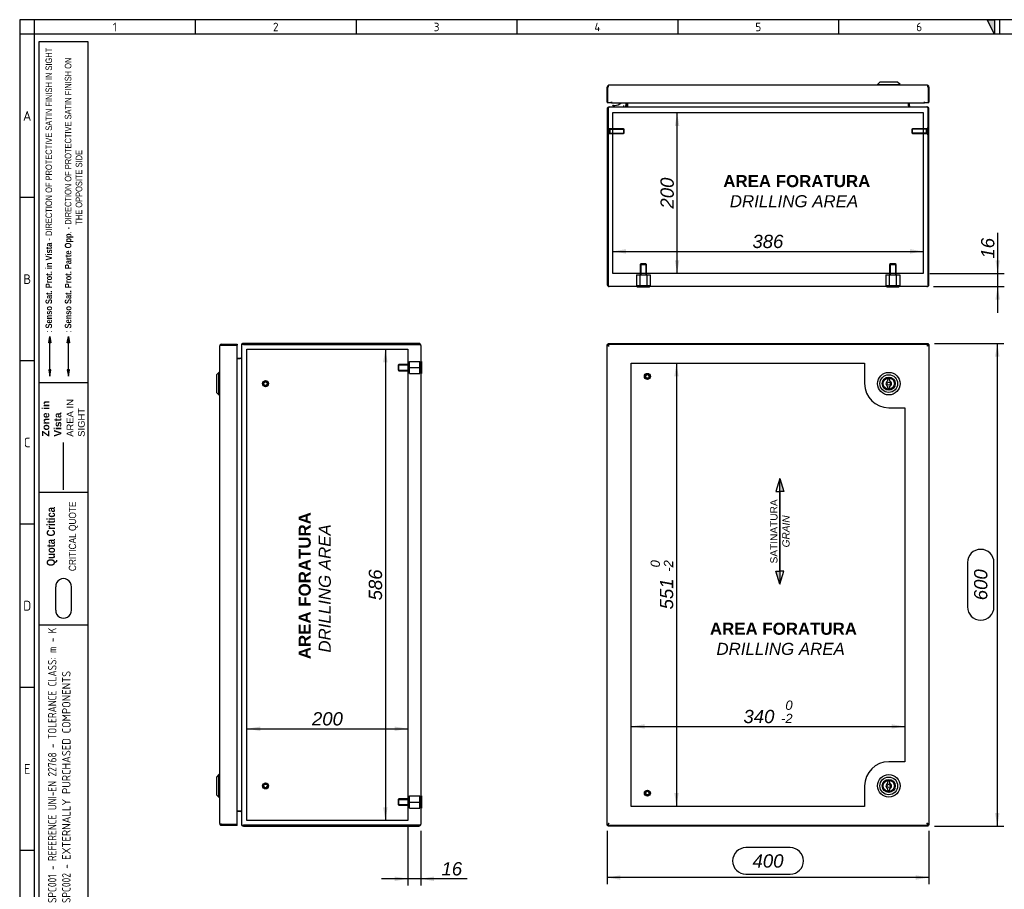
# Model space of a CAD drawing. Extents: x 6 to 412, y 11 to 288.
# Tile 2 of 3: x 6 to 210, y 107 to 288. Entities that reach past the tile are written whole.
import ezdxf
from ezdxf.enums import TextEntityAlignment as Align
from ezdxf.lldxf.tags import DXFTag

# ---------------------------------------------------------------- set-up
doc = ezdxf.new("R2010")
doc.units = 0
doc.layers.get('0').update_dxf_attribs({"linetype": 'CONTINUOUS'})
for name, color, linetype in [('_TRANSLATION', 7, 'CONTINUOUS'), ('AE00417_01', 7, 'CONTINUOUS'), ('AE00907_02', 7, 'CONTINUOUS'), ('C0000000', 7, 'CONTINUOUS'), ('C0000000_04', 7, 'CONTINUOUS'), ('C0000000_05', 7, 'CONTINUOUS'), ('C0000000_33', 7, 'CONTINUOUS'), ('C0000000_95', 7, 'CONTINUOUS'), ('DEFAULT', 7, 'CONTINUOUS'), ('SERRATURA_INF', 7, 'CONTINUOUS'), ('SERRATURA_SUP', 7, 'CONTINUOUS')]:
    doc.layers.add(name, color=color, linetype=linetype)
doc.styles.add('SEACAD_ARIAL', font='arial.ttf')
doc.styles.add('SEACAD_ARIALI', font='ariali.ttf')
tags = doc.linetypes.add('CENTER2', pattern=[28.575, 19.05, -3.175, 3.175, -3.175]).pattern_tags.tags
tags[10:11] = [DXFTag(74, 4), DXFTag(75, 0), DXFTag(340, '0'), DXFTag(46, 0.0), DXFTag(50, 0.0), DXFTag(44, 0.0), DXFTag(45, 0.0)]
tags[8:9] = [DXFTag(74, 4), DXFTag(75, 0), DXFTag(340, '0'), DXFTag(46, 0.0), DXFTag(50, 0.0), DXFTag(44, 0.0), DXFTag(45, 0.0)]
tags[6:7] = [DXFTag(74, 4), DXFTag(75, 0), DXFTag(340, '0'), DXFTag(46, 0.0), DXFTag(50, 0.0), DXFTag(44, 0.0), DXFTag(45, 0.0)]
tags[4:5] = [DXFTag(74, 4), DXFTag(75, 0), DXFTag(340, '0'), DXFTag(46, 0.0), DXFTag(50, 0.0), DXFTag(44, 0.0), DXFTag(45, 0.0)]
tags = doc.linetypes.add('DASHDOT2', pattern=[12.7, 6.35, -3.175, 0, -3.175]).pattern_tags.tags
tags[10:11] = [DXFTag(74, 4), DXFTag(75, 0), DXFTag(340, '0'), DXFTag(46, 0.0), DXFTag(50, 0.0), DXFTag(44, 0.0), DXFTag(45, 0.0)]
tags[8:9] = [DXFTag(74, 4), DXFTag(75, 0), DXFTag(340, '0'), DXFTag(46, 0.0), DXFTag(50, 0.0), DXFTag(44, 0.0), DXFTag(45, 0.0)]
tags[6:7] = [DXFTag(74, 4), DXFTag(75, 0), DXFTag(340, '0'), DXFTag(46, 0.0), DXFTag(50, 0.0), DXFTag(44, 0.0), DXFTag(45, 0.0)]
tags[4:5] = [DXFTag(74, 4), DXFTag(75, 0), DXFTag(340, '0'), DXFTag(46, 0.0), DXFTag(50, 0.0), DXFTag(44, 0.0), DXFTag(45, 0.0)]
tags = doc.linetypes.add('HIDDEN2', pattern=[4.7625, 3.175, -1.5875]).pattern_tags.tags
tags[6:7] = [DXFTag(74, 4), DXFTag(75, 0), DXFTag(340, '0'), DXFTag(46, 0.0), DXFTag(50, 0.0), DXFTag(44, 0.0), DXFTag(45, 0.0)]
tags[4:5] = [DXFTag(74, 4), DXFTag(75, 0), DXFTag(340, '0'), DXFTag(46, 0.0), DXFTag(50, 0.0), DXFTag(44, 0.0), DXFTag(45, 0.0)]
doc.dimstyles.new('ISO', dxfattribs={"dimtxt": 2.75, "dimasz": 2.75, "dimexe": 1.375, "dimexo": 1.375, "dimgap": 0.6875, "dimtad": 1, "dimdec": 1, "dimlfac": 6, "dimtxsty": 'SEACAD_ARIAL', "dimsah": 1, "dimcen": 1.375, "dimadec": 1, "dimazin": 3, "dimtfac": 0.7, "dimtdec": 3, "dimtmove": 0, "dimatfit": 3})

# ---------------------------------------------------------------- blocks, each defined once
blk = doc.blocks.new('SE')
at = {"layer": 'AE00417_01', "color": 7, "linetype": 'HIDDEN2'}
for centre, radius in [((136.24, 213.69), 0.625), ((136.24, 213.69), 0.5), ((136.24, 213.69), 0.417), ((136.24, 213.69), 0.375), ((136.24, 127.36), 0.625), ((136.24, 127.36), 0.5), ((136.24, 127.36), 0.417), ((136.24, 127.36), 0.375)]:
    blk.add_circle(centre, radius, dxfattribs=at)
for centre in [(136.24, 213.69), (136.24, 127.36)]:
    blk.add_arc(centre, 0.398, 75, 15, dxfattribs=at)
at = {"layer": 'C0000000_33', "color": 7, "linetype": 'CONTINUOUS'}
for p, q in [((127.97, 220.36), (127.97, 220.16)), ((127.97, 220.36), (128.14, 220.36)), ((128.14, 220.36), (128.14, 220.16)), ((128.14, 220.36), (194.34, 220.36)), ((194.34, 220.36), (194.34, 220.16)), ((194.34, 220.36), (194.5, 220.36)), ((194.5, 220.36), (194.5, 220.16)), ((127.9, 220.12), (128.1, 220.12)), ((127.9, 120.92), (127.9, 220.12)), ((127.97, 220.16), (128.14, 220.16)), ((128.1, 220.12), (128.32, 219.94)), ((128.17, 220.12), (128.1, 220.12)), ((128.1, 220.12), (128.1, 220.12)), ((128.1, 220.12), (128.1, 220.12)), ((128.14, 220.16), (128.32, 219.94)), ((128.3, 219.96), (128.3, 219.96)), ((194.34, 220.16), (194.15, 219.94)), ((194.37, 220.12), (194.15, 219.94)), ((194.17, 219.96), (194.17, 219.96)), ((194.31, 220.12), (194.37, 220.12)), ((194.34, 220.16), (194.5, 220.16)), ((194.57, 220.12), (194.37, 220.12)), ((194.37, 220.12), (194.37, 220.12)), ((194.37, 220.12), (194.37, 220.12)), ((194.57, 220.12), (194.57, 120.92)), ((127.9, 120.92), (128.1, 120.92)), ((127.97, 120.69), (127.97, 120.89)), ((128.14, 120.89), (127.97, 120.89)), ((128.14, 120.69), (127.97, 120.69)), ((128.1, 120.92), (128.32, 121.11)), ((128.1, 120.92), (128.1, 120.93)), ((128.17, 120.92), (128.1, 120.92)), ((128.1, 120.92), (128.1, 120.92)), ((128.14, 120.89), (128.32, 121.11)), ((128.14, 120.69), (128.14, 120.89)), ((194.34, 120.69), (128.14, 120.69)), ((128.3, 121.09), (128.3, 121.09)), ((194.34, 120.89), (194.15, 121.11)), ((194.37, 120.92), (194.15, 121.11)), ((194.17, 121.09), (194.17, 121.09)), ((194.31, 120.92), (194.37, 120.92)), ((194.34, 120.69), (194.34, 120.89)), ((194.5, 120.89), (194.34, 120.89)), ((194.5, 120.69), (194.34, 120.69)), ((194.37, 120.93), (194.37, 120.92)), ((194.57, 120.92), (194.37, 120.92)), ((194.37, 120.92), (194.37, 120.92)), ((194.5, 120.69), (194.5, 120.89))]:
    blk.add_line(p, q, dxfattribs=at)
at = {"layer": 'C0000000_33', "color": 7, "linetype": 'CENTER2'}
for p, q in [((132.9, 216.44), (181.24, 216.44)), ((132.9, 124.61), (132.9, 216.44)), ((181.24, 216.44), (181.24, 212.19)), ((186.24, 207.19), (189.57, 207.19)), ((189.57, 207.19), (189.57, 133.86)), ((189.57, 133.86), (186.24, 133.86)), ((181.24, 128.86), (181.24, 124.61)), ((181.24, 124.61), (132.9, 124.61))]:
    blk.add_line(p, q, dxfattribs=at)
for centre, start, end in [((186.24, 212.19), 180, 270), ((186.24, 128.86), 90, 180)]:
    blk.add_arc(centre, 5, start, end, dxfattribs=at)
at = {"layer": 'C0000000_95', "color": 7, "linetype": 'CONTINUOUS'}
for p, q in [((127.9, 220.32), (127.97, 220.29)), ((127.9, 220.32), (127.97, 220.32)), ((127.9, 220.12), (127.9, 220.32)), ((128.19, 220.36), (128.1, 220.52)), ((128.1, 220.52), (128.1, 220.36)), ((128.1, 220.52), (194.37, 220.52)), ((194.37, 220.52), (194.28, 220.36)), ((194.37, 220.52), (194.37, 220.36)), ((194.5, 220.29), (194.57, 220.32)), ((194.57, 220.32), (194.5, 220.32)), ((194.57, 220.32), (194.57, 220.12)), ((127.9, 120.73), (127.9, 120.92)), ((127.97, 120.76), (127.9, 120.73)), ((127.9, 120.73), (127.97, 120.73)), ((128.1, 120.52), (128.19, 120.69)), ((128.1, 120.52), (128.1, 120.69)), ((194.37, 120.52), (128.1, 120.52)), ((194.28, 120.69), (194.37, 120.52)), ((194.37, 120.52), (194.37, 120.69)), ((194.57, 120.73), (194.5, 120.76)), ((194.57, 120.73), (194.5, 120.73)), ((194.57, 120.92), (194.57, 120.73))]:
    blk.add_line(p, q, dxfattribs=at)
at = {"layer": 'SERRATURA_INF', "color": 7, "linetype": 'CONTINUOUS'}
for p, q in [((185.99, 129.61), (185.99, 129.39)), ((186.49, 129.39), (186.49, 129.61)), ((185.99, 128.33), (185.99, 128.11)), ((186.49, 128.11), (186.49, 128.33))]:
    blk.add_line(p, q, dxfattribs=at)
for radius in [2.33, 1.83, 1.36, 1.33, 1.17, 0.333]:
    blk.add_circle((186.24, 128.86), radius, dxfattribs=at)
for centre, radius, start, end in [((186.24, 128.86), 0.583, 115.3769, 244.6231), ((186.24, 129.61), 0.25, 0, 180), ((186.24, 128.86), 0.583, 295.3769, 64.6231), ((186.24, 128.11), 0.25, 180, 0)]:
    blk.add_arc(centre, radius, start, end, dxfattribs=at)
at = {"layer": 'SERRATURA_SUP', "color": 7, "linetype": 'CONTINUOUS'}
for p, q in [((185.99, 212.94), (185.99, 212.72)), ((186.49, 212.72), (186.49, 212.94)), ((185.99, 211.66), (185.99, 211.44)), ((186.49, 211.44), (186.49, 211.66))]:
    blk.add_line(p, q, dxfattribs=at)
for radius in [2.33, 1.83, 1.36, 1.33, 1.17, 0.333]:
    blk.add_circle((186.24, 212.19), radius, dxfattribs=at)
for centre, radius, start, end in [((186.24, 212.19), 0.583, 115.3769, 244.6231), ((186.24, 212.94), 0.25, 0, 180), ((186.24, 212.19), 0.583, 295.3769, 64.6231), ((186.24, 211.44), 0.25, 180, 0)]:
    blk.add_arc(centre, radius, start, end, dxfattribs=at)
blk = doc.blocks.new('SE1')
at = {"layer": 'AE00417_01', "color": 7, "linetype": 'HIDDEN2'}
for p, q in [((128.27, 265.13), (128.1, 265.13)), ((128.27, 265.13), (128.27, 263.88)), ((194.2, 263.88), (194.2, 265.13)), ((194.37, 265.13), (194.2, 265.13)), ((128.1, 263.88), (128.27, 263.88)), ((128.44, 265), (128.44, 264)), ((131.31, 265), (128.44, 265)), ((128.44, 264.9), (131.41, 264.9)), ((128.44, 264.11), (131.41, 264.11)), ((128.44, 264), (131.31, 264)), ((131.31, 265), (131.31, 264)), ((131.44, 264.88), (131.31, 265)), ((131.31, 264), (131.44, 264.13)), ((131.44, 264.13), (131.44, 264.88)), ((191.16, 265), (191.04, 264.88)), ((191.04, 264.88), (191.04, 264.13)), ((191.04, 264.13), (191.16, 264)), ((194.04, 264.9), (191.06, 264.9)), ((194.04, 264.11), (191.06, 264.11)), ((191.16, 264), (191.16, 265)), ((194.04, 265), (191.16, 265)), ((191.16, 264), (194.04, 264)), ((194.04, 264), (194.04, 265)), ((194.2, 263.88), (194.37, 263.88))]:
    blk.add_line(p, q, dxfattribs=at)
at = {"layer": 'AE00417_01', "color": 7, "linetype": 'CONTINUOUS'}
for p, q in [((128.1, 265.13), (128.1, 265.13)), ((194.37, 265.13), (194.37, 265.13)), ((128.1, 263.88), (128.1, 263.88)), ((194.37, 263.88), (194.37, 263.88))]:
    blk.add_line(p, q, dxfattribs=at)
at = {"layer": 'AE00417_01', "color": 7, "linetype": 'HIDDEN2'}
for centre, start, end in [((128.35, 265), 180, 0), ((128.35, 264), 0, 180), ((194.12, 265), 180, 0), ((194.12, 264), 0, 180)]:
    blk.add_arc(centre, 0.0833, start, end, dxfattribs=at)
at = {"layer": 'AE00907_02', "color": 7, "linetype": 'CONTINUOUS'}
blk.add_line((128.1, 240), (128.1, 233.37), dxfattribs=at)
for centre, start, end in [((128.94, 240), 178.0727, 180), ((128.94, 233.37), 180, 181.9273)]:
    blk.add_arc(centre, 0.833, start, end, dxfattribs=at)
at = {"layer": 'C0000000', "color": 7, "linetype": 'CONTINUOUS'}
for p, q in [((129.05, 269.67), (129.05, 269.67)), ((129.22, 269.84), (129.53, 269.84)), ((131.3, 269.84), (131.3, 269.5)), ((131.8, 270.34), (131.8, 269.84))]:
    blk.add_line(p, q, dxfattribs=at)
for centre, radius, start, end in [((129.22, 269.67), 0.167, 90, 180), ((129.22, 269.67), 0.167, 180, 270), ((129.53, 271.67), 1.83, 270, 313.235)]:
    blk.add_arc(centre, radius, start, end, dxfattribs=at)
blk.add_open_spline([(131.47, 269.5), (131.49, 269.5), (131.51, 269.51), (131.56, 269.51), (131.58, 269.52), (131.62, 269.54), (131.64, 269.55), (131.67, 269.57), (131.69, 269.59), (131.74, 269.63), (131.76, 269.67), (131.79, 269.75), (131.8, 269.79), (131.8, 269.84)], degree=3, knots=[0, 0, 0, 0, 0.125, 0.125, 0.25, 0.25, 0.375, 0.375, 0.5, 0.5, 0.75, 0.75, 1, 1, 1, 1], dxfattribs=at)
at = {"layer": 'C0000000_04', "color": 7, "linetype": 'HIDDEN2'}
for p, q in [((134.9, 237.04), (134.74, 236.87)), ((134.74, 236.87), (136.07, 236.87)), ((134.74, 236.87), (134.74, 234.7)), ((134.86, 237), (134.86, 234.7)), ((135.9, 237.04), (134.9, 237.04)), ((136.07, 236.87), (135.9, 237.04)), ((135.94, 237), (135.94, 234.7)), ((136.07, 234.7), (136.07, 236.87)), ((186.57, 237.04), (186.4, 236.87)), ((186.4, 236.87), (187.74, 236.87)), ((186.4, 236.87), (186.4, 234.7)), ((186.53, 237), (186.53, 234.7)), ((187.57, 237.04), (186.57, 237.04)), ((187.74, 236.87), (187.57, 237.04)), ((187.61, 237), (187.61, 234.7)), ((187.74, 234.7), (187.74, 236.87)), ((133.96, 234.7), (134.68, 234.7)), ((133.96, 234.7), (133.96, 232.54)), ((134.68, 234.7), (136.13, 234.7)), ((134.68, 234.7), (134.68, 232.54)), ((136.13, 234.7), (136.85, 234.7)), ((136.13, 234.7), (136.13, 232.54)), ((136.85, 234.7), (136.85, 232.54)), ((185.63, 234.7), (186.35, 234.7)), ((185.63, 234.7), (185.63, 232.54)), ((186.35, 234.7), (187.79, 234.7)), ((186.35, 234.7), (186.35, 232.54)), ((187.79, 234.7), (188.51, 234.7)), ((187.79, 234.7), (187.79, 232.54)), ((188.51, 234.7), (188.51, 232.54)), ((133.96, 232.54), (134.68, 232.54)), ((134.68, 232.54), (136.13, 232.54)), ((136.13, 232.54), (136.85, 232.54)), ((185.63, 232.54), (186.35, 232.54)), ((186.35, 232.54), (187.79, 232.54)), ((187.79, 232.54), (188.51, 232.54))]:
    blk.add_line(p, q, dxfattribs=at)
at = {"layer": 'C0000000_05', "color": 7, "linetype": 'CONTINUOUS'}
for p, q in [((134.15, 232.34), (134.15, 232.17)), ((136.65, 232.17), (134.15, 232.17)), ((136.65, 232.17), (136.65, 232.34)), ((185.82, 232.34), (185.82, 232.17)), ((188.32, 232.17), (185.82, 232.17)), ((188.32, 232.17), (188.32, 232.34))]:
    blk.add_line(p, q, dxfattribs=at)
at = {"layer": 'C0000000_33', "color": 7, "linetype": 'CONTINUOUS'}
for p, q in [((127.9, 270.54), (127.9, 273.59)), ((128.14, 273.59), (127.97, 273.59)), ((127.97, 273.59), (127.97, 270.34)), ((128.1, 273.94), (128.1, 273.59)), ((128.14, 273.59), (128.14, 273.94)), ((194.15, 274), (128.32, 274)), ((194.34, 273.59), (194.34, 273.94)), ((194.5, 273.59), (194.34, 273.59)), ((194.37, 273.94), (194.37, 273.59)), ((194.5, 270.34), (194.5, 273.59)), ((194.57, 273.59), (194.57, 270.54)), ((128.82, 270.34), (127.97, 270.34)), ((128.82, 270.34), (128.82, 270.54)), ((128.82, 270.54), (128.82, 270.54)), ((128.82, 270.54), (128.82, 270.54)), ((128.82, 270.54), (128.82, 270.34)), ((128.82, 270.34), (193.65, 270.34)), ((193.65, 270.54), (193.65, 270.54)), ((193.65, 270.34), (193.65, 270.54)), ((193.65, 270.54), (193.65, 270.54)), ((193.65, 270.34), (193.65, 270.54)), ((194.5, 270.34), (193.65, 270.34))]:
    blk.add_line(p, q, dxfattribs=at)
for centre, radius, start, end in [((128.32, 273.59), 0.417, 121.3323, 180), ((128.32, 273.59), 0.417, 90, 121.3323), ((128.32, 273.59), 0.217, 147.7958, 180), ((194.15, 273.59), 0.417, 58.6677, 90), ((194.15, 273.59), 0.217, 0, 32.2042), ((194.15, 273.59), 0.417, 0, 58.6677), ((128.1, 270.54), 0.2, 180, 227.8905), ((194.37, 270.54), 0.2, 312.1095, 0)]:
    blk.add_arc(centre, radius, start, end, dxfattribs=at)
for centre, start_param, end_param in [((128.32, 273.59), 3.141593, 3.688444), ((194.15, 273.59), 2.594742, 3.141593)]:
    blk.add_ellipse(centre, major_axis=(0, -0.417), ratio=0.846154, start_param=start_param, end_param=end_param, dxfattribs=at)
at = {"layer": 'C0000000_95', "color": 7, "linetype": 'CONTINUOUS'}
for p, q in [((128.32, 269.5), (128.32, 269.5)), ((194.15, 269.5), (128.32, 269.5)), ((131.95, 270.34), (131.95, 269.72)), ((132.15, 270.34), (132.15, 269.72)), ((132.16, 269.72), (132.16, 270.34)), ((132.16, 269.72), (132.16, 269.5)), ((190.32, 269.72), (190.32, 270.34)), ((190.32, 270.34), (190.32, 269.72)), ((190.32, 269.72), (190.32, 269.5)), ((190.52, 269.72), (190.52, 270.34)), ((194.15, 269.5), (194.15, 269.5)), ((127.9, 269.09), (127.9, 232.75)), ((128.1, 269.09), (128.1, 240)), ((128.1, 232.75), (128.1, 269.09)), ((194.37, 269.09), (194.37, 232.75)), ((194.37, 232.75), (194.37, 269.09)), ((194.57, 232.75), (194.57, 269.09)), ((128.1, 233.37), (128.1, 232.75)), ((128.1, 232.4), (128.1, 232.75)), ((128.1, 232.75), (128.1, 232.4)), ((194.37, 232.75), (194.37, 232.4)), ((194.37, 232.4), (194.37, 232.75)), ((194.15, 232.34), (128.32, 232.34))]:
    blk.add_line(p, q, dxfattribs=at)
at = {"layer": 'C0000000_95', "color": 7, "linetype": 'CENTER2'}
for p, q in [((129.07, 235), (129.07, 268.34)), ((129.07, 268.34), (193.4, 268.34)), ((193.4, 268.34), (193.4, 235)), ((193.4, 235), (129.07, 235))]:
    blk.add_line(p, q, dxfattribs=at)
at = {"layer": 'C0000000_95', "color": 7, "linetype": 'CONTINUOUS'}
for centre, radius, start, end in [((128.32, 269.09), 0.417, 90, 180), ((131.74, 269.72), 0.217, 270, 0), ((131.74, 269.72), 0.417, 328.6677, 0), ((190.74, 269.72), 0.417, 180, 211.3323), ((190.74, 269.72), 0.217, 180, 270), ((194.15, 269.09), 0.417, 0, 90), ((128.32, 232.75), 0.417, 180, 238.6677), ((194.15, 232.75), 0.417, 301.3323, 0), ((128.32, 232.75), 0.417, 238.6677, 270), ((194.15, 232.75), 0.417, 270, 301.3323)]:
    blk.add_arc(centre, radius, start, end, dxfattribs=at)
for centre, major_axis, ratio, start_param, end_param in [((128.32, 269.09), (0, -0.417), 0.52, 3.141593, 4.712389), ((194.15, 269.09), (0, 0.417), 0.52, 4.712389, 6.283185), ((128.32, 232.75), (0, 0.417), 0.997824, 2.594742, 3.141593), ((194.15, 232.75), (0, 0.417), 0.997824, 3.141593, 3.688444)]:
    blk.add_ellipse(centre, major_axis=major_axis, ratio=ratio, start_param=start_param, end_param=end_param, dxfattribs=at)
at = {"layer": 'SERRATURA_INF', "color": 7, "linetype": 'CONTINUOUS'}
for p, q in [((184.4, 274.67), (183.9, 274.17)), ((183.9, 274.17), (188.57, 274.17)), ((183.9, 274.17), (183.9, 274)), ((188.07, 274.67), (184.4, 274.67)), ((188.57, 274.17), (188.07, 274.67)), ((188.57, 274), (188.57, 274.17))]:
    blk.add_line(p, q, dxfattribs=at)
blk = doc.blocks.new('SAT')
at = {"linetype": 'CONTINUOUS'}
for points in [[(-10.97, -1.95), (-8.32, -1.95), (-8.32, -1.11)], [(8.24, -2.03), (8.24, -1.87), (-8.32, -1.87), (-8.32, -2.03)], [(10.89, -1.95), (8.24, -1.95), (8.24, -2.79)]]:
    blk.add_hatch(color=7, dxfattribs=at).paths.add_polyline_path(points)
at = {"color": 7, "linetype": 'CONTINUOUS'}
for p, q in [((-10.97, -1.95), (-8.32, -2.79)), ((-8.32, -2.79), (-8.32, -2.03)), ((10.89, -1.95), (8.24, -1.11)), ((8.24, -1.11), (8.24, -1.87))]:
    blk.add_line(p, q, dxfattribs=at)
for points in [[(-10.97, -1.95), (-8.32, -1.11), (-8.32, -1.95), (-10.97, -1.95)], [(8.24, -2.03), (8.24, -1.87), (-8.32, -1.87), (-8.32, -2.03), (8.24, -2.03)], [(10.89, -1.95), (8.24, -2.79), (8.24, -1.95), (10.89, -1.95)]]:
    blk.add_lwpolyline(points, dxfattribs=at)
at = {"insert": (-0.05, -4), "char_height": 1.5, "width": 16.3187, "attachment_point": 8}
blk.add_mtext('{\\fArial|b0||i0||c0|p34;\\C7;\\H1.5;\\W1.;SATINATURA \\P}{\\fArial|b0||i1||c0|p34;\\C7;\\H1.5;\\W1.;GRAIN\\P}', dxfattribs=at)
blk = doc.blocks.new('SE5')
at = {"layer": 'AE00417_01', "color": 7, "linetype": 'HIDDEN2'}
for centre, radius in [((57.15, 212.19), 0.625), ((57.15, 212.19), 0.5), ((57.15, 212.19), 0.417), ((57.15, 212.19), 0.375), ((57.15, 128.86), 0.625), ((57.15, 128.86), 0.5), ((57.15, 128.86), 0.417), ((57.15, 128.86), 0.375)]:
    blk.add_circle(centre, radius, dxfattribs=at)
for centre in [(57.15, 212.19), (57.15, 128.86)]:
    blk.add_arc(centre, 0.398, 75, 15, dxfattribs=at)
at = {"layer": 'C0000000_04', "color": 7, "linetype": 'HIDDEN2'}
for p, q in [((84.78, 216.19), (84.61, 216.02)), ((84.78, 214.86), (84.78, 216.19)), ((86.95, 216.19), (84.78, 216.19)), ((86.95, 215.52), (86.95, 216.77)), ((86.95, 216.77), (89.11, 216.77)), ((89.11, 215.52), (89.11, 216.77)), ((84.61, 216.02), (84.61, 215.02)), ((84.61, 215.02), (84.78, 214.86)), ((84.65, 216.06), (86.95, 216.06)), ((84.65, 214.99), (86.95, 214.99)), ((84.78, 214.86), (86.95, 214.86)), ((86.95, 214.27), (86.95, 215.52)), ((86.95, 215.52), (89.11, 215.52)), ((86.95, 214.27), (89.11, 214.27)), ((89.11, 214.27), (89.11, 215.52)), ((86.95, 125.52), (86.95, 126.77)), ((86.95, 126.77), (89.11, 126.77)), ((89.11, 125.52), (89.11, 126.77)), ((84.78, 126.19), (84.61, 126.02)), ((84.61, 126.02), (84.61, 125.02)), ((84.61, 125.02), (84.78, 124.86)), ((84.65, 126.06), (86.95, 126.06)), ((84.65, 124.99), (86.95, 124.99)), ((84.78, 124.86), (84.78, 126.19)), ((86.95, 126.19), (84.78, 126.19)), ((84.78, 124.86), (86.95, 124.86)), ((86.95, 124.27), (86.95, 125.52)), ((86.95, 125.52), (89.11, 125.52)), ((89.11, 124.27), (89.11, 125.52)), ((86.95, 124.27), (89.11, 124.27))]:
    blk.add_line(p, q, dxfattribs=at)
at = {"layer": 'C0000000_05', "color": 7, "linetype": 'CONTINUOUS'}
for p, q in [((89.48, 216.77), (89.31, 216.77)), ((89.48, 216.77), (89.48, 214.27)), ((89.31, 214.27), (89.48, 214.27)), ((89.48, 126.77), (89.31, 126.77)), ((89.48, 126.77), (89.48, 124.27)), ((89.31, 124.27), (89.48, 124.27))]:
    blk.add_line(p, q, dxfattribs=at)
at = {"layer": 'C0000000_33', "color": 7, "linetype": 'CONTINUOUS'}
for p, q in [((48.06, 220.36), (48.06, 220.16)), ((48.06, 220.36), (51.31, 220.36)), ((51.31, 220.36), (51.31, 220.16)), ((47.65, 219.94), (47.65, 121.11)), ((47.71, 220.16), (48.06, 220.16)), ((48.06, 220.12), (47.71, 220.12)), ((48.06, 220.16), (51.31, 220.16)), ((51.11, 220.12), (48.06, 220.12)), ((49.2, 220.12), (49.2, 220.16)), ((49.2, 220.16), (49.7, 220.16)), ((51.11, 220.16), (49.7, 220.16)), ((51.11, 220.12), (51.31, 220.12)), ((51.31, 120.92), (51.31, 220.12)), ((48.06, 120.92), (47.71, 120.92)), ((47.71, 120.89), (48.06, 120.89)), ((48.06, 120.92), (51.11, 120.92)), ((48.06, 120.69), (48.06, 120.89)), ((51.31, 120.89), (48.06, 120.89)), ((51.31, 120.69), (48.06, 120.69)), ((49.2, 120.89), (49.2, 120.92)), ((49.7, 120.89), (49.2, 120.89)), ((51.11, 120.89), (49.7, 120.89)), ((51.11, 120.92), (51.31, 120.92)), ((51.31, 120.69), (51.31, 120.89))]:
    blk.add_line(p, q, dxfattribs=at)
for centre, radius, start, end in [((48.06, 219.94), 0.417, 90, 148.6677), ((48.06, 219.94), 0.417, 148.6677, 180), ((48.06, 219.94), 0.217, 90, 122.2042), ((51.11, 220.16), 0.000333, 270, 90), ((51.11, 220.16), 0.2, 350.5187, 0.0953), ((48.06, 121.11), 0.417, 180, 211.3323), ((48.06, 121.11), 0.417, 211.3323, 270), ((48.06, 121.11), 0.217, 237.7958, 270), ((51.11, 120.89), 0.000333, 270, 90), ((51.11, 120.89), 0.2, 359.9047, 9.4813)]:
    blk.add_arc(centre, radius, start, end, dxfattribs=at)
for centre, start_param, end_param in [((48.06, 219.94), 2.594742, 3.141593), ((48.06, 121.11), 3.141593, 3.688444)]:
    blk.add_ellipse(centre, major_axis=(0.417, 0), ratio=0.846154, start_param=start_param, end_param=end_param, dxfattribs=at)
at = {"layer": 'C0000000_95', "color": 7, "linetype": 'CONTINUOUS'}
for p, q in [((88.9, 220.52), (52.56, 220.52)), ((52.56, 220.32), (88.9, 220.32)), ((88.9, 220.32), (52.56, 220.32)), ((88.9, 220.32), (89.25, 220.32)), ((89.25, 220.32), (88.9, 220.32)), ((52.15, 220.11), (52.15, 120.94)), ((52.15, 220.11), (52.15, 220.11)), ((89.31, 220.11), (89.31, 120.94)), ((51.31, 217.39), (51.93, 217.39)), ((51.93, 217.39), (51.31, 217.39)), ((52.15, 217.39), (51.93, 217.39)), ((51.93, 123.66), (51.31, 123.66)), ((51.31, 123.66), (51.93, 123.66)), ((51.93, 123.66), (52.15, 123.66)), ((52.15, 120.94), (52.15, 120.94)), ((88.9, 120.73), (52.56, 120.73)), ((52.56, 120.72), (88.9, 120.72)), ((52.56, 120.52), (88.9, 120.52)), ((88.9, 120.73), (89.25, 120.73)), ((89.25, 120.72), (88.9, 120.72))]:
    blk.add_line(p, q, dxfattribs=at)
at = {"layer": 'C0000000_95', "color": 7, "linetype": 'CENTER2'}
for p, q in [((53.31, 219.36), (86.65, 219.36)), ((53.31, 121.69), (53.31, 219.36)), ((86.65, 219.36), (86.65, 121.69)), ((86.65, 121.69), (53.31, 121.69))]:
    blk.add_line(p, q, dxfattribs=at)
at = {"layer": 'C0000000_95', "color": 7, "linetype": 'CONTINUOUS'}
for centre, radius, start, end in [((52.56, 220.11), 0.417, 90, 180), ((88.9, 220.11), 0.417, 31.3323, 90), ((88.9, 220.11), 0.417, 0, 31.3323), ((51.93, 217.61), 0.217, 270, 0), ((51.93, 123.44), 0.217, 0, 90), ((52.56, 120.94), 0.417, 180, 270), ((88.9, 120.94), 0.417, 270, 328.6677), ((88.9, 120.94), 0.417, 328.6677, 360)]:
    blk.add_arc(centre, radius, start, end, dxfattribs=at)
for centre, major_axis, ratio, start_param, end_param in [((52.56, 220.11), (-0.417, 0), 0.52, 4.712389, 6.283185), ((88.9, 220.11), (-0.417, 0), 0.997824, 3.141593, 3.688444), ((52.56, 120.94), (0.417, 0), 0.52, 3.141593, 4.712389), ((88.9, 120.94), (-0.417, 0), 0.997824, 2.594742, 3.141593)]:
    blk.add_ellipse(centre, major_axis=major_axis, ratio=ratio, start_param=start_param, end_param=end_param, dxfattribs=at)
at = {"layer": 'SERRATURA_INF', "color": 7, "linetype": 'CONTINUOUS'}
for p, q in [((47.48, 131.19), (46.98, 130.69)), ((46.98, 130.69), (46.98, 127.02)), ((47.48, 126.52), (47.48, 131.19)), ((47.65, 131.19), (47.48, 131.19)), ((46.98, 127.02), (47.48, 126.52)), ((47.48, 126.52), (47.65, 126.52))]:
    blk.add_line(p, q, dxfattribs=at)
at = {"layer": 'SERRATURA_SUP', "color": 7, "linetype": 'CONTINUOUS'}
for p, q in [((47.48, 214.52), (46.98, 214.02)), ((47.48, 209.86), (47.48, 214.52)), ((47.65, 214.52), (47.48, 214.52)), ((46.98, 214.02), (46.98, 210.36)), ((46.98, 210.36), (47.48, 209.86)), ((47.48, 209.86), (47.65, 209.86))]:
    blk.add_line(p, q, dxfattribs=at)
blk = doc.blocks.new('DMBLK815')
at = {"layer": '_TRANSLATION', "linetype": 'CONTINUOUS'}
for points in [[(209.18, 217.77), (208.72, 220.52), (208.26, 217.77)], [(209.18, 123.27), (208.26, 123.27), (208.72, 120.52)]]:
    blk.add_hatch(color=7, dxfattribs=at).paths.add_polyline_path(points)
at = {"layer": '_TRANSLATION', "color": 7, "linetype": 'CONTINUOUS'}
for p, q in [((195.74, 220.52), (210.1, 220.52)), ((208.72, 220.52), (208.72, 120.52)), ((202.53, 175.11), (202.53, 165.94)), ((208.03, 165.94), (208.03, 175.11)), ((195.74, 120.52), (210.1, 120.52))]:
    blk.add_line(p, q, dxfattribs=at)
for centre, start, end in [((205.28, 175.11), 0, 180), ((205.28, 165.94), 180, 0)]:
    blk.add_arc(centre, 2.75, start, end, dxfattribs=at)
at = {"layer": '_TRANSLATION', "color": 7, "linetype": 'CONTINUOUS', "style": 'SEACAD_ARIALI'}
blk.add_text('600', height=2.75, rotation=90, dxfattribs=at).set_placement((203.91, 167.32), align=Align.TOP_LEFT)
blk = doc.blocks.new('DMBLK816')
at = {"layer": '_TRANSLATION', "linetype": 'CONTINUOUS'}
for points in [[(130.65, 109.42), (130.65, 110.34), (127.9, 109.88)], [(191.82, 109.42), (194.57, 109.88), (191.82, 110.34)]]:
    blk.add_hatch(color=7, dxfattribs=at).paths.add_polyline_path(points)
at = {"layer": '_TRANSLATION', "color": 7, "linetype": 'CONTINUOUS'}
for p, q in [((127.9, 119.55), (127.9, 108.51)), ((194.57, 119.55), (194.57, 108.51)), ((165.82, 116.07), (156.65, 116.07)), ((156.65, 110.57), (165.82, 110.57)), ((194.57, 109.88), (127.9, 109.88))]:
    blk.add_line(p, q, dxfattribs=at)
for centre, start, end in [((156.65, 113.32), 90, 270), ((165.82, 113.32), 270, 90)]:
    blk.add_arc(centre, 2.75, start, end, dxfattribs=at)
at = {"layer": '_TRANSLATION', "color": 7, "linetype": 'CONTINUOUS', "style": 'SEACAD_ARIALI'}
blk.add_text('400', height=2.75, dxfattribs=at).set_placement((158.03, 114.69), align=Align.TOP_LEFT)
blk = doc.blocks.new('DMBLK821')
at = {"layer": '_TRANSLATION', "linetype": 'CONTINUOUS'}
for points in [[(142.73, 213.69), (142.27, 216.44), (141.82, 213.69)], [(142.73, 127.36), (141.82, 127.36), (142.27, 124.61)]]:
    blk.add_hatch(color=7, dxfattribs=at).paths.add_polyline_path(points)
at = {"layer": '_TRANSLATION', "color": 7, "linetype": 'CONTINUOUS'}
blk.add_line((142.27, 216.44), (142.27, 124.61), dxfattribs=at)
at = {"layer": '_TRANSLATION', "color": 7, "linetype": 'CONTINUOUS', "style": 'SEACAD_ARIALI'}
for s, height, p in [('0', 1.93, (136.91, 174.12)), ('-2', 1.925, (139.66, 173.22)), ('551', 2.75, (138.84, 165.43))]:
    blk.add_text(s, height=height, rotation=90, dxfattribs=at).set_placement(p, align=Align.TOP_LEFT)
blk = doc.blocks.new('DMBLK822')
at = {"layer": '_TRANSLATION', "linetype": 'CONTINUOUS'}
for points in [[(135.65, 141.63), (132.9, 141.17), (135.65, 140.72)], [(186.82, 141.63), (186.82, 140.72), (189.57, 141.17)]]:
    blk.add_hatch(color=7, dxfattribs=at).paths.add_polyline_path(points)
at = {"layer": '_TRANSLATION', "color": 7, "linetype": 'CONTINUOUS'}
blk.add_line((132.9, 141.17), (189.57, 141.17), dxfattribs=at)
at = {"layer": '_TRANSLATION', "color": 7, "linetype": 'CONTINUOUS', "style": 'SEACAD_ARIALI'}
for s, height, p in [('0', 1.93, (164.83, 146.54)), ('340', 2.75, (156.14, 144.61)), ('-2', 1.925, (163.93, 143.79))]:
    blk.add_text(s, height=height, dxfattribs=at).set_placement(p, align=Align.TOP_LEFT)
blk = doc.blocks.new('DMBLK823')
at = {"layer": '_TRANSLATION', "linetype": 'CONTINUOUS'}
for points in [[(131.82, 240.05), (129.07, 239.59), (131.82, 239.13)], [(190.65, 240.05), (190.65, 239.13), (193.4, 239.59)]]:
    blk.add_hatch(color=7, dxfattribs=at).paths.add_polyline_path(points)
at = {"layer": '_TRANSLATION', "color": 7, "linetype": 'CONTINUOUS'}
blk.add_line((129.07, 239.59), (193.4, 239.59), dxfattribs=at)
at = {"layer": '_TRANSLATION', "color": 7, "linetype": 'CONTINUOUS', "style": 'SEACAD_ARIALI'}
blk.add_text('386', height=2.75, dxfattribs=at).set_placement((158, 243.03), align=Align.TOP_LEFT)
blk = doc.blocks.new('DMBLK824')
at = {"layer": '_TRANSLATION', "linetype": 'CONTINUOUS'}
for points in [[(142.86, 265.59), (142.4, 268.34), (141.94, 265.59)], [(142.86, 237.75), (141.94, 237.75), (142.4, 235)]]:
    blk.add_hatch(color=7, dxfattribs=at).paths.add_polyline_path(points)
at = {"layer": '_TRANSLATION', "color": 7, "linetype": 'CONTINUOUS'}
blk.add_line((142.4, 235), (142.4, 268.34), dxfattribs=at)
at = {"layer": '_TRANSLATION', "color": 7, "linetype": 'CONTINUOUS', "style": 'SEACAD_ARIALI'}
blk.add_text('200', height=2.75, rotation=90, dxfattribs=at).set_placement((138.96, 248.46), align=Align.TOP_LEFT)
blk = doc.blocks.new('DMBLK825')
at = {"layer": '_TRANSLATION', "linetype": 'CONTINUOUS'}
for points in [[(209.25, 237.75), (208.34, 237.75), (208.8, 235)], [(209.25, 229.59), (208.8, 232.34), (208.34, 229.59)]]:
    blk.add_hatch(color=7, dxfattribs=at).paths.add_polyline_path(points)
at = {"layer": '_TRANSLATION', "color": 7, "linetype": 'CONTINUOUS'}
for p, q in [((208.8, 226.84), (208.8, 243.4)), ((194.78, 235), (210.17, 235)), ((195.53, 232.34), (210.17, 232.34))]:
    blk.add_line(p, q, dxfattribs=at)
at = {"layer": '_TRANSLATION', "color": 7, "linetype": 'CONTINUOUS', "style": 'SEACAD_ARIALI'}
blk.add_text('16', height=2.75, rotation=90, dxfattribs=at).set_placement((205.36, 238.1), align=Align.TOP_LEFT)
blk = doc.blocks.new('DMBLK826')
at = {"layer": '_TRANSLATION', "linetype": 'CONTINUOUS'}
for points in [[(81.52, 216.61), (82.44, 216.61), (81.98, 219.36)], [(81.52, 124.44), (81.98, 121.69), (82.44, 124.44)]]:
    blk.add_hatch(color=7, dxfattribs=at).paths.add_polyline_path(points)
at = {"layer": '_TRANSLATION', "color": 7, "linetype": 'CONTINUOUS'}
blk.add_line((81.98, 219.36), (81.98, 121.69), dxfattribs=at)
at = {"layer": '_TRANSLATION', "color": 7, "linetype": 'CONTINUOUS', "style": 'SEACAD_ARIALI'}
blk.add_text('586', height=2.75, rotation=90, dxfattribs=at).set_placement((78.54, 167.29), align=Align.TOP_LEFT)
blk = doc.blocks.new('DMBLK827')
at = {"layer": '_TRANSLATION', "linetype": 'CONTINUOUS'}
for points in [[(56.06, 141.15), (53.31, 140.7), (56.06, 140.24)], [(83.9, 141.15), (83.9, 140.24), (86.65, 140.7)]]:
    blk.add_hatch(color=7, dxfattribs=at).paths.add_polyline_path(points)
at = {"layer": '_TRANSLATION', "color": 7, "linetype": 'CONTINUOUS'}
blk.add_line((53.31, 140.7), (86.65, 140.7), dxfattribs=at)
at = {"layer": '_TRANSLATION', "color": 7, "linetype": 'CONTINUOUS', "style": 'SEACAD_ARIALI'}
blk.add_text('200', height=2.75, dxfattribs=at).set_placement((66.77, 144.13), align=Align.TOP_LEFT)
blk = doc.blocks.new('DMBLK828')
at = {"layer": '_TRANSLATION', "linetype": 'CONTINUOUS'}
for points in [[(83.9, 109.16), (86.65, 109.62), (83.9, 110.08)], [(92.06, 109.16), (92.06, 110.08), (89.31, 109.62)]]:
    blk.add_hatch(color=7, dxfattribs=at).paths.add_polyline_path(points)
at = {"layer": '_TRANSLATION', "color": 7, "linetype": 'CONTINUOUS'}
for p, q in [((86.65, 120.32), (86.65, 108.25)), ((89.31, 119.57), (89.31, 108.25)), ((98.9, 109.62), (81.15, 109.62))]:
    blk.add_line(p, q, dxfattribs=at)
at = {"layer": '_TRANSLATION', "color": 7, "linetype": 'CONTINUOUS', "style": 'SEACAD_ARIALI'}
blk.add_text('16', height=2.75, dxfattribs=at).set_placement((93.6, 113.06), align=Align.TOP_LEFT)

msp = doc.modelspace()

# ---------------------------------------------------------------- hatches: boundary and pattern name
at = {"linetype": 'CONTINUOUS'}
for points in [[(208.154, 287.588), (206.639, 287.588), (208.154, 284.56)], [(12.243, 220.628), (12.68, 220.628), (12.461, 221.936)], [(16.101, 220.628), (16.537, 220.628), (16.319, 221.936)], [(12.243, 215.067), (12.461, 213.759), (12.68, 215.067)], [(16.101, 215.067), (16.319, 213.759), (16.537, 215.067)]]:
    msp.add_hatch(color=7, dxfattribs=at).paths.add_polyline_path(points)

# ---------------------------------------------------------------- linework, layer by layer
at = {"color": 7, "linetype": 'CONTINUOUS'}
for p, q in [((6.234, 287.588), (6.234, 10.959)), ((412.092, 287.588), (6.234, 287.588)), ((42.58, 287.588), (42.58, 284.56)), ((75.897, 287.588), (75.897, 284.56)), ((109.213, 287.588), (109.213, 284.56)), ((142.53, 287.588), (142.53, 284.56)), ((175.847, 287.588), (175.847, 284.56)), ((209.163, 287.588), (209.163, 284.56)), ((9.263, 250.738), (6.234, 250.738)), ((12.461, 215.067), (12.461, 220.628)), ((9.263, 216.917), (6.234, 216.917)), ((20.369, 212.348), (10.273, 212.348)), ((20.369, 189.648), (10.273, 189.648)), ((20.369, 189.648), (10.273, 189.648)), ((9.263, 183.095), (6.234, 183.095)), ((13.69, 165.299), (13.69, 170.107)), ((16.961, 165.299), (16.961, 170.107)), ((20.369, 162.148), (10.273, 162.148)), ((9.263, 149.274), (6.234, 149.274)), ((9.263, 115.452), (6.234, 115.452))]:
    msp.add_line(p, q, dxfattribs=at)
at = {"color": 7, "linetype": 'HIDDEN2'}
msp.add_line((16.319, 215.067), (16.319, 220.628), dxfattribs=at)
at = {"color": 7, "linetype": 'DASHDOT2'}
msp.add_line((15.278, 190.21), (15.278, 200.023), dxfattribs=at)
at = {"color": 7, "linetype": 'CONTINUOUS'}
for points in [[(208.154, 287.588), (208.154, 284.56), (206.639, 287.588), (208.154, 287.588)], [(12.243, 220.628), (12.461, 221.936), (12.68, 220.628), (12.243, 220.628)], [(16.101, 220.628), (16.319, 221.936), (16.537, 220.628), (16.101, 220.628)], [(12.243, 215.067), (12.461, 213.759), (12.68, 215.067), (12.243, 215.067)], [(16.101, 215.067), (16.319, 213.759), (16.537, 215.067), (16.101, 215.067)]]:
    msp.add_lwpolyline(points, dxfattribs=at)
at = {"layer": 'DEFAULT', "color": 7, "linetype": 'CONTINUOUS'}
for p, q in [((9.263, 287.588), (9.263, 10.959)), ((412.092, 284.56), (6.234, 284.56)), ((10.273, 28.5), (10.273, 283.045)), ((10.273, 283.045), (20.369, 283.045)), ((20.369, 283.045), (20.369, 28.5))]:
    msp.add_line(p, q, dxfattribs=at)
for centre, start, end in [((15.325, 170.155), 358.29915, 181.70085), ((15.325, 165.25), 178.29915, 1.70085)]:
    msp.add_arc(centre, 1.636, start, end, dxfattribs=at)

# ---------------------------------------------------------------- block references
at = {"layer": '_TRANSLATION'}
for name in ['SE1', 'SE5', 'SE']:
    msp.add_blockref(name, (0, 0), dxfattribs=at)
at = {"layer": '_TRANSLATION', "color": 7, "rotation": 90}
msp.add_blockref('SAT', (161.712, 181.638), dxfattribs=at)

# ---------------------------------------------------------------- texts
for s, insert, char_height, width, attachment_point in [('{\\fSolid Edge ANSI|b0||i0||c0|p34;\\C7;\\H1.766793;\\W1.;1}', (25.952, 286.074), 1.76679, 1.98765, 5), ('{\\fSolid Edge ANSI|b0||i0||c0|p34;\\C7;\\H1.766793;\\W1.;2}', (59.268, 285.196), 1.76679, 1.98765, 8), ('{\\fSolid Edge ANSI|b0||i0||c0|p34;\\C7;\\H1.766793;\\W1.;3}', (92.585, 285.196), 1.76679, 1.98765, 8), ('{\\fSolid Edge ANSI|b0||i0||c0|p34;\\C7;\\H1.766793;\\W1.;4}', (125.902, 285.196), 1.76679, 1.98765, 8), ('{\\fSolid Edge ANSI|b0||i0||c0|p34;\\C7;\\H1.766793;\\W1.;5}', (159.218, 285.196), 1.76679, 1.98765, 8), ('{\\fSolid Edge ANSI|b0||i0||c0|p34;\\C7;\\H1.766793;\\W1.;6}', (192.535, 285.196), 1.76679, 1.98765, 8), ('{\\fSolid Edge ANSI|b0||i0||c0|p34;\\C7;\\H2.019192;\\W1.;A}', (7.783, 266.645), 2.01919, 2.2716, 8), ('{\\fSolid Edge ANSI|b0||i0||c0|p34;\\C7;\\H2.019192;\\W1.;B}', (7.787, 232.824), 2.01919, 2.524, 8), ('{\\fSolid Edge ANSI|b0||i0||c0|p34;\\C7;\\H2.019192;\\W1.;C}', (7.785, 199.002), 2.01919, 2.3978, 8), ('{\\fSolid Edge ANSI|b0||i0||c0|p34;\\C7;\\H2.019192;\\W1.;D}', (7.787, 165.181), 2.01919, 2.524, 8), ('{\\fSolid Edge ANSI|b0||i0||c0|p34;\\C7;\\H2.019192;\\W1.;E}', (7.785, 131.359), 2.01919, 2.3978, 8)]:
    msp.add_mtext(s, dxfattribs=dict(insert=insert, char_height=char_height, width=width, attachment_point=attachment_point))
at = {"rotation": 90}
for s, insert, char_height, width, attachment_point in [('{\\fArial Narrow|b0||i0||c0|p34;\\C7;\\H1.35;\\W1.;: }{\\fArial Narrow|b1||i0||c0|p34;\\C7;\\H1.35;\\W1.;Senso Sat. Prot. in Vista }{\\fArial Narrow|b0||i0||c0|p34;\\C7;\\H1.35;\\W1.;- DIRECTION OF PROTECTIVE SATIN FINISH IN SIGHT}', (12.959, 222.755), 1.35, 58.95733, 7), ('{\\fArial Narrow|b0||i0||c0|p34;\\C7;\\H1.35;\\W1.;: }{\\fArial Narrow|b1||i0||c0|p34;\\C7;\\H1.35;\\W1.;Senso Sat. Prot. Parte Opp}{\\fArial Narrow|b0||i0||c0|p34;\\C7;\\H1.35;\\W1.;. - DIRECTION OF PROTECTIVE SATIN FINISH ON\\P}{\\fArial Narrow|b0||i0||c0|p34;\\C7;\\H1.35;\\W1.;                                                    THE OPPOSITE SIDE}', (19.204, 222.761), 1.35, 61.02057, 7), ('{\\fArial|b1||i0||c0|p34;\\C7;\\H1.5;\\W1.;Zone in\\P}{\\fArial|b1||i0||c0|p34;\\C7;\\H1.5;\\W1.;Vista}', (14.878, 201.208), 1.5, 8.0532, 7), ('{\\fArial|b0||i0||c0|p34;\\C7;\\H1.4;\\W1.;AREA IN\\P}{\\fArial|b0||i0||c0|p34;\\C7;\\H1.4;\\W1.;SIGHT}', (19.728, 201.18), 1.4, 8.09917, 7), ('{\\fArial Narrow|b0||i0||c0|p34;\\C7;\\H1.5;\\W1.;CRITICAL QUOTE}', (18.327, 173.363), 1.5, 14.77453, 7), ('{\\fArial Narrow|b1||i0||c0|p34;\\C7;\\H1.7;\\W1.;Quota Critica}', (14.024, 174.388), 1.7, 12.74726, 7), ('{\\fSolid Edge ANSI|b0|i0|c0|p34;\\W0.84600x;\\C7;SPC001 - REFERENCE UNI-EN 22768 - TOLERANCE CLASS: m - K}\\P{\\fSolid Edge ANSI|b0|i0|c0|p34;\\W0.84600x;\\C7;SPC002 - }{\\fSolid Edge ANSI|b0|i0|c0|p34;\\W0.94000x;\\C7;EXTERNALLY PURCHASED COMPONENTS}', (12.101, 104.605), 1.75, 56.68133, 1)]:
    msp.add_mtext(s, dxfattribs=dict(at, insert=insert, char_height=char_height, width=width, attachment_point=attachment_point))
at = {"layer": '_TRANSLATION', "char_height": 3, "width": 34.96354, "attachment_point": 5}
for insert in [(166.609, 252.05), (163.84, 159.314)]:
    msp.add_mtext('{\\fArial|b0||i0||c0|p34;\\C7;\\H3.;\\W1.; }{\\fArial|b1||i0||c0|p34;\\C7;\\H2.5;\\W1.;AREA FORATURA \\P}{\\fArial|b0||i1||c0|p34;\\C7;\\H2.5;\\W1.;DRILLING AREA}', dxfattribs=dict(at, insert=insert))
at = {"layer": '_TRANSLATION', "insert": (67.363, 169.76), "char_height": 3, "width": 34.96354, "attachment_point": 5, "rotation": 90}
msp.add_mtext('{\\fArial|b0||i0||c0|p34;\\C7;\\H3.;\\W1.; }{\\fArial|b1||i0||c0|p34;\\C7;\\H2.5;\\W1.;AREA FORATURA \\P}{\\fArial|b0||i1||c0|p34;\\C7;\\H2.5;\\W1.;DRILLING AREA}', dxfattribs=at)

# ---------------------------------------------------------------- dimensions: what is measured, and where the dimension line sits
at = {"layer": '_TRANSLATION', "color": 7, "linetype": 'CONTINUOUS'}
for base, p1, p2, angle, text, picture, middle, dimtype in [((142.399, 235.004), (129.07, 235.004), (129.07, 268.337), 90, '\\A1;<>', 'DMBLK824', (142.399, 251.67), 161), ((129.07, 239.592), (129.07, 235.004), (193.404, 235.004), 0, '\\A1;<>', 'DMBLK823', (161.237, 239.592), 161), ((208.796, 235.004), (194.154, 232.337), (193.404, 235.004), 90, '\\A1;<>', 'DMBLK825', (208.796, 237.135), 160), ((208.722, 220.525), (194.37, 220.525), (194.37, 120.525), 270, '\\A1;<>', 'DMBLK815', (208.722, 170.525), 161), ((81.982, 219.358), (86.647, 219.358), (86.647, 121.691), 270, '\\A1;<>', 'DMBLK826', (81.982, 170.525), 161), ((142.273, 216.441), (132.904, 216.441), (132.904, 124.608), 270, '\\A1;<>{\\H0.7x; \\S0^ -2;}', 'DMBLK821', (142.273, 170.525), 161), ((53.314, 140.697), (53.314, 121.691), (86.647, 121.691), 0, '\\A1;<>', 'DMBLK827', (69.98, 140.697), 161)]:
    dim = msp.add_linear_dim(base=base, p1=p1, p2=p2, angle=angle, text=text, dimstyle='ISO', dxfattribs=at)
    dim.commit()
    dim.dimension.update_dxf_attribs({"geometry": picture, "text_midpoint": middle, "dimtype": dimtype})
for base, p1, p2, text, picture, middle in [((189.57, 141.174), (132.904, 124.608), (189.57, 133.858), '\\A1;<>{\\H0.7x; \\S0^ -2;}', 'DMBLK822', (161.237, 141.174)), ((86.647, 109.623), (89.314, 120.941), (86.647, 121.691), '\\A1;<>', 'DMBLK828', (92.639, 109.623)), ((127.904, 109.881), (194.57, 120.925), (127.904, 120.925), '\\A1;<>', 'DMBLK816', (161.237, 109.881))]:
    dim = msp.add_linear_dim(base=base, p1=p1, p2=p2, text=text, dimstyle='ISO', dxfattribs=at)
    dim.commit()
    dim.dimension.update_dxf_attribs({"geometry": picture, "text_midpoint": middle, "dimtype": 160})

doc.saveas('drawing.dxf')
